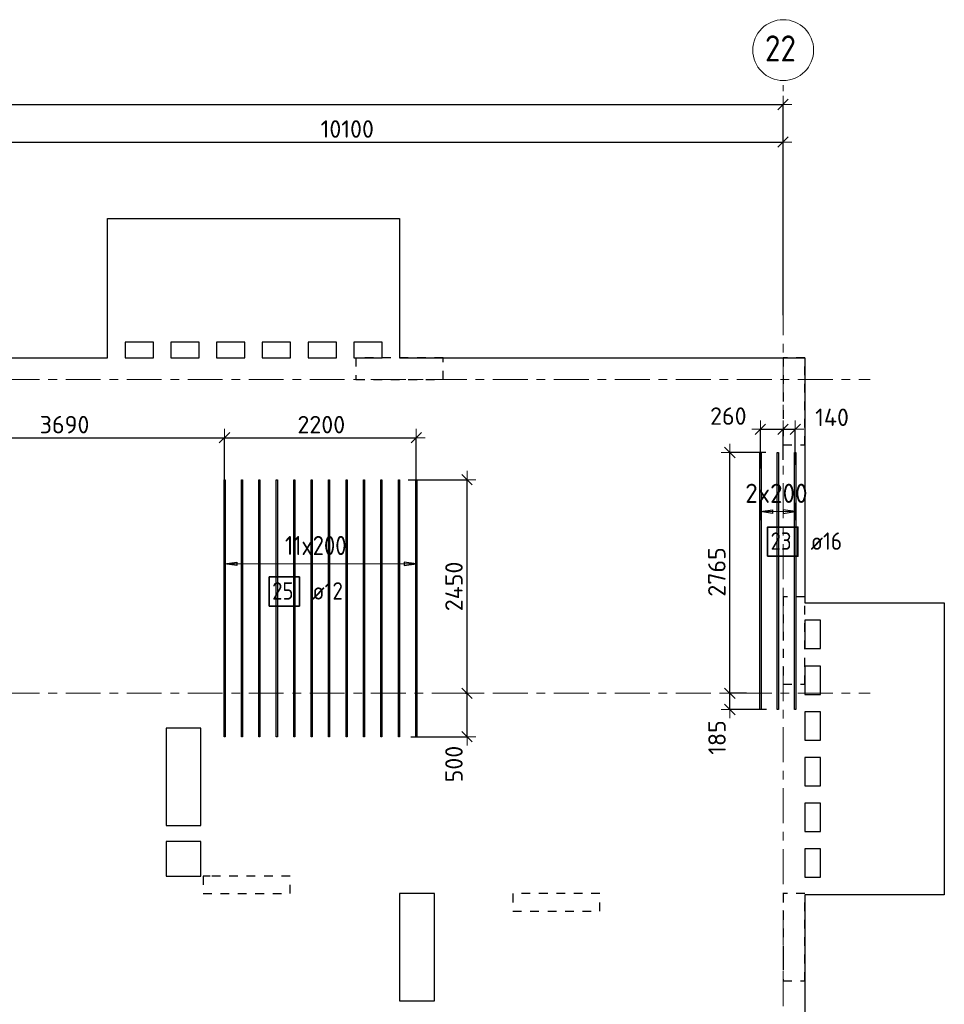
# Model space of a CAD drawing. Header units: metres. Extents: x -38 to 97, y -15 to 21.
# Tile 11 of 209: x 53 to 63, y 9 to 21. Entities that reach past the tile are written whole.
import ezdxf

# ---------------------------------------------------------------- set-up
doc = ezdxf.new("R2010")
doc.units = ezdxf.units.M
doc.header["$PDMODE"] = 65
for name, pattern in [('______11', [0.5, 0.4, -0.05, 0, -0.05]), ('______2', [0.0405, 0.03, -0.0105]), ('______5', [1.1, 0.8, -0.1, 0.1, -0.1])]:
    doc.linetypes.add(name, pattern=pattern)
for name, color, linetype, lineweight in [('XR$2$Осевая линия (1)', 7, '______5', 13), ('XR$2$Размерная линия (1)', 7, 'Continuous', 13), ('XR$5$Перекрытие (1)', 7, 'Continuous', 35), ('XR$5$Размерная линия (1)', 7, 'Continuous', 13)]:
    doc.layers.add(name, color=color, linetype=linetype, lineweight=lineweight)
doc.layers.add('XR$5$Арм.стержн.Доп. Арм ниж.зоны У', color=7, linetype='Continuous', lineweight=35, true_color=0x1cff1c)
doc.layers.add('XR$7$Стена_ бетон несущ.', color=7, linetype='Continuous', lineweight=70, true_color=0xb4b496)
doc.styles.add('ISOCPEUR', font='txt')
doc.dimstyles.new('DIMSTYLE_3', dxfattribs={"dimtxt": 0.2, "dimasz": 0.2, "dimexe": 0, "dimexo": 0, "dimgap": 0.1, "dimtad": 2, "dimdec": 0, "dimlfac": 1000, "dimrnd": 5, "dimzin": 12, "dimdsep": 46, "dimtxsty": 'ISOCPEUR', "dimblk1": 'ALL_ML_STRICH', "dimblk2": 'ALL_ML_STRICH', "dimsah": 1, "dimcen": 0, "dimclrd": 7, "dimclre": 256, "dimclrt": 7, "dimadec": 0, "dimazin": 0, "dimtfac": 1, "dimtdec": 0, "dimtix": 1, "dimtmove": 2, "dimatfit": 3, "dimfxl": 0, "dimtzin": 0, "dimlwd": 0, "dimlwe": -3, "dimarcsym": 0})
doc.dimstyles.new('DIMSTYLE_37', dxfattribs={"dimtxt": 0.2, "dimasz": 0.2, "dimexe": 0, "dimexo": 0, "dimgap": 0.1, "dimtad": 2, "dimdec": 0, "dimlfac": 1000, "dimrnd": 5, "dimzin": 12, "dimdsep": 46, "dimtxsty": 'ISOCPEUR', "dimblk1": 'ALL_ML_STRICH', "dimblk2": 'ALL_ML_STRICH', "dimsah": 1, "dimcen": 0, "dimclrd": 7, "dimclre": 256, "dimclrt": 7, "dimadec": 0, "dimazin": 0, "dimtfac": 1, "dimtdec": 0, "dimtix": 1, "dimtmove": 2, "dimatfit": 3, "dimfxl": 0, "dimtvp": 1.2, "dimtzin": 0, "dimlwd": 0, "dimlwe": -3, "dimarcsym": 0})

# ---------------------------------------------------------------- blocks, each defined once
blk = doc.blocks.new('ALL_ML_STRICH')
at = {"color": 0, "linetype": 'ByBlock', "lineweight": -2}
for p, q in [((-1, 0), (0.5, 0)), ((-0.3, -0.3), (0.3, 0.3)), ((0, -0.5), (0, 0.5))]:
    blk.add_line(p, q, dxfattribs=at)
blk = doc.blocks.new('*D11')
at = {"layer": 'DEFPOINTS', "color": 7, "linetype": 'Continuous', "lineweight": 13, "transparency": 33554687}
for p in [(0.5, 19.557), (0.5, 19.377), (61.6, 17.12)]:
    blk.add_point(p, dxfattribs=at)
at = {"layer": 'XR$2$Размерная линия (1)', "color": 9, "linetype": 'Continuous', "lineweight": -2, "true_color": 0xc7c7c7, "transparency": 33554687}
for p, q in [((0.5, 19.357), (0.5, 19.557)), ((61.6, 17.14), (61.6, 19.557))]:
    blk.add_line(p, q, dxfattribs=at)
at = {"layer": 'XR$2$Размерная линия (1)', "color": 7, "linetype": 'Continuous', "lineweight": -2, "transparency": 33554687}
blk.add_line((0.5, 19.557), (61.6, 19.557), dxfattribs=at)
at = {"layer": 'XR$2$Размерная линия (1)', "color": 7, "linetype": 'Continuous', "lineweight": 13, "transparency": 33554687, "xscale": 0.2, "yscale": 0.2, "zscale": 0.2, "rotation": 180}
blk.add_blockref('ALL_ML_STRICH', (0.5, 19.557), dxfattribs=at)
at = {"layer": 'XR$2$Размерная линия (1)', "color": 7, "linetype": 'Continuous', "lineweight": 13, "transparency": 33554687, "xscale": 0.2, "yscale": 0.2, "zscale": 0.2}
blk.add_blockref('ALL_ML_STRICH', (61.6, 19.557), dxfattribs=at)
at = {"layer": 'XR$2$Размерная линия (1)', "color": 7, "linetype": 'Continuous', "lineweight": 13, "transparency": 33554687, "insert": (31.1, 19.707), "char_height": 0.2, "width": 1, "attachment_point": 5, "style": 'ISOCPEUR'}
blk.add_mtext('\\A1;{61100}', dxfattribs=at)
blk = doc.blocks.new('*D38')
at = {"layer": 'DEFPOINTS', "color": 7, "linetype": 'Continuous', "lineweight": 13, "transparency": 33554687}
for p in [(51.5, 19.126), (61.6, 17.491), (51.5, 17.39)]:
    blk.add_point(p, dxfattribs=at)
at = {"layer": 'XR$2$Размерная линия (1)', "color": 9, "linetype": 'Continuous', "lineweight": -2, "true_color": 0xc7c7c7, "transparency": 33554687}
for p, q in [((51.5, 17.41), (51.5, 19.126)), ((61.6, 17.511), (61.6, 19.126))]:
    blk.add_line(p, q, dxfattribs=at)
at = {"layer": 'XR$2$Размерная линия (1)', "color": 7, "linetype": 'Continuous', "lineweight": -2, "transparency": 33554687}
blk.add_line((51.5, 19.126), (61.6, 19.126), dxfattribs=at)
at = {"layer": 'XR$2$Размерная линия (1)', "color": 7, "linetype": 'Continuous', "lineweight": 13, "transparency": 33554687, "xscale": 0.2, "yscale": 0.2, "zscale": 0.2, "rotation": 180}
blk.add_blockref('ALL_ML_STRICH', (51.5, 19.126), dxfattribs=at)
at = {"layer": 'XR$2$Размерная линия (1)', "color": 7, "linetype": 'Continuous', "lineweight": 13, "transparency": 33554687, "xscale": 0.2, "yscale": 0.2, "zscale": 0.2}
blk.add_blockref('ALL_ML_STRICH', (61.6, 19.126), dxfattribs=at)
at = {"layer": 'XR$2$Размерная линия (1)', "color": 7, "linetype": 'Continuous', "lineweight": 13, "transparency": 33554687, "insert": (56.6, 19.276), "char_height": 0.2, "width": 1, "attachment_point": 5, "style": 'ISOCPEUR'}
blk.add_mtext('\\A1;{10100}', dxfattribs=at)
blk = doc.blocks.new('*D602')
at = {"layer": 'DEFPOINTS', "color": 7, "linetype": 'Continuous', "lineweight": 13, "transparency": 33554687}
for p in [(57.977, 12.8), (57.309, 12.301), (57.974, 12.301)]:
    blk.add_point(p, dxfattribs=at)
at = {"layer": 'XR$5$Размерная линия (1)', "color": 9, "linetype": 'Continuous', "lineweight": -2, "true_color": 0xc7c7c7, "transparency": 33554687}
for p, q in [((57.957, 12.8), (57.974, 12.8)), ((57.329, 12.301), (57.974, 12.301))]:
    blk.add_line(p, q, dxfattribs=at)
at = {"layer": 'XR$5$Размерная линия (1)', "color": 7, "linetype": 'Continuous', "lineweight": -2, "transparency": 33554687}
blk.add_line((57.974, 12.301), (57.974, 12.8), dxfattribs=at)
at = {"layer": 'XR$5$Размерная линия (1)', "color": 7, "linetype": 'Continuous', "lineweight": 13, "transparency": 33554687, "xscale": 0.2, "yscale": 0.2, "zscale": 0.2}
for p, rotation in [((57.974, 12.8), 90), ((57.974, 12.301), 270)]:
    blk.add_blockref('ALL_ML_STRICH', p, dxfattribs=dict(at, rotation=rotation))
at = {"layer": 'XR$5$Размерная линия (1)', "color": 7, "linetype": 'Continuous', "lineweight": 13, "transparency": 33554687, "insert": (57.824, 11.987), "char_height": 0.2, "width": 0.6, "attachment_point": 5, "rotation": 90, "style": 'ISOCPEUR'}
blk.add_mtext('\\A1;{500}', dxfattribs=at)
blk = doc.blocks.new('*D603')
at = {"layer": 'DEFPOINTS', "color": 7, "linetype": 'Continuous', "lineweight": 13, "transparency": 33554687}
for p in [(57.28, 15.251), (57.974, 12.8), (57.977, 12.8)]:
    blk.add_point(p, dxfattribs=at)
at = {"layer": 'XR$5$Размерная линия (1)', "color": 9, "linetype": 'Continuous', "lineweight": -2, "true_color": 0xc7c7c7, "transparency": 33554687}
for p, q in [((57.3, 15.251), (57.974, 15.251)), ((57.957, 12.8), (57.974, 12.8))]:
    blk.add_line(p, q, dxfattribs=at)
at = {"layer": 'XR$5$Размерная линия (1)', "color": 7, "linetype": 'Continuous', "lineweight": -2, "transparency": 33554687}
blk.add_line((57.974, 12.8), (57.974, 15.251), dxfattribs=at)
at = {"layer": 'XR$5$Размерная линия (1)', "color": 7, "linetype": 'Continuous', "lineweight": 13, "transparency": 33554687, "xscale": 0.2, "yscale": 0.2, "zscale": 0.2}
for p, rotation in [((57.974, 15.251), 90), ((57.974, 12.8), 270)]:
    blk.add_blockref('ALL_ML_STRICH', p, dxfattribs=dict(at, rotation=rotation))
at = {"layer": 'XR$5$Размерная линия (1)', "color": 7, "linetype": 'Continuous', "lineweight": 13, "transparency": 33554687, "insert": (57.824, 14.026), "char_height": 0.2, "width": 0.8, "attachment_point": 5, "rotation": 90, "style": 'ISOCPEUR'}
blk.add_mtext('\\A1;{2450}', dxfattribs=at)
blk = doc.blocks.new('*D604')
at = {"layer": 'DEFPOINTS', "color": 7, "linetype": 'Continuous', "lineweight": 13, "transparency": 33554687}
for p in [(61.2, 12.8), (60.99, 12.613), (61.431, 12.613)]:
    blk.add_point(p, dxfattribs=at)
at = {"layer": 'XR$5$Размерная линия (1)', "color": 9, "linetype": 'Continuous', "lineweight": -2, "true_color": 0xc7c7c7, "transparency": 33554687}
for p, q in [((61.18, 12.8), (60.99, 12.8)), ((61.411, 12.613), (60.99, 12.613))]:
    blk.add_line(p, q, dxfattribs=at)
at = {"layer": 'XR$5$Размерная линия (1)', "color": 7, "linetype": 'Continuous', "lineweight": -2, "transparency": 33554687}
blk.add_line((60.99, 12.613), (60.99, 12.8), dxfattribs=at)
at = {"layer": 'XR$5$Размерная линия (1)', "color": 7, "linetype": 'Continuous', "lineweight": 13, "transparency": 33554687, "xscale": 0.2, "yscale": 0.2, "zscale": 0.2}
for p, rotation in [((60.99, 12.8), 90), ((60.99, 12.613), 270)]:
    blk.add_blockref('ALL_ML_STRICH', p, dxfattribs=dict(at, rotation=rotation))
at = {"layer": 'XR$5$Размерная линия (1)', "color": 7, "linetype": 'Continuous', "lineweight": 13, "transparency": 33554687, "insert": (60.842, 12.292), "char_height": 0.2, "width": 0.6, "attachment_point": 5, "rotation": 90, "style": 'ISOCPEUR'}
blk.add_mtext('\\A1;{185}', dxfattribs=at)
blk = doc.blocks.new('*D605')
at = {"layer": 'DEFPOINTS', "color": 7, "linetype": 'Continuous', "lineweight": 13, "transparency": 33554687}
for p in [(61.423, 15.563), (60.99, 12.8), (61.2, 12.8)]:
    blk.add_point(p, dxfattribs=at)
at = {"layer": 'XR$5$Размерная линия (1)', "color": 9, "linetype": 'Continuous', "lineweight": -2, "true_color": 0xc7c7c7, "transparency": 33554687}
for p, q in [((61.403, 15.563), (60.99, 15.563)), ((61.18, 12.8), (60.99, 12.8))]:
    blk.add_line(p, q, dxfattribs=at)
at = {"layer": 'XR$5$Размерная линия (1)', "color": 7, "linetype": 'Continuous', "lineweight": -2, "transparency": 33554687}
blk.add_line((60.99, 12.8), (60.99, 15.563), dxfattribs=at)
at = {"layer": 'XR$5$Размерная линия (1)', "color": 7, "linetype": 'Continuous', "lineweight": 13, "transparency": 33554687, "xscale": 0.2, "yscale": 0.2, "zscale": 0.2}
for p, rotation in [((60.99, 15.563), 90), ((60.99, 12.8), 270)]:
    blk.add_blockref('ALL_ML_STRICH', p, dxfattribs=dict(at, rotation=rotation))
at = {"layer": 'XR$5$Размерная линия (1)', "color": 7, "linetype": 'Continuous', "lineweight": 13, "transparency": 33554687, "insert": (60.84, 14.192), "char_height": 0.2, "width": 0.8, "attachment_point": 5, "rotation": 90, "style": 'ISOCPEUR'}
blk.add_mtext('\\A1;{2765}', dxfattribs=at)
blk = doc.blocks.new('*D606')
at = {"layer": 'DEFPOINTS', "color": 7, "linetype": 'Continuous', "lineweight": 13, "transparency": 33554687}
for p in [(61.34, 15.829), (61.6, 15.458), (61.34, 15.358)]:
    blk.add_point(p, dxfattribs=at)
at = {"layer": 'XR$5$Размерная линия (1)', "color": 9, "linetype": 'Continuous', "lineweight": -2, "true_color": 0xc7c7c7, "transparency": 33554687}
for p, q in [((61.34, 15.378), (61.34, 15.829)), ((61.6, 15.478), (61.6, 15.829))]:
    blk.add_line(p, q, dxfattribs=at)
at = {"layer": 'XR$5$Размерная линия (1)', "color": 7, "linetype": 'Continuous', "lineweight": -2, "transparency": 33554687}
blk.add_line((61.34, 15.829), (61.6, 15.829), dxfattribs=at)
at = {"layer": 'XR$5$Размерная линия (1)', "color": 7, "linetype": 'Continuous', "lineweight": 13, "transparency": 33554687, "xscale": 0.2, "yscale": 0.2, "zscale": 0.2, "rotation": 180}
blk.add_blockref('ALL_ML_STRICH', (61.34, 15.829), dxfattribs=at)
at = {"layer": 'XR$5$Размерная линия (1)', "color": 7, "linetype": 'Continuous', "lineweight": 13, "transparency": 33554687, "xscale": 0.2, "yscale": 0.2, "zscale": 0.2}
blk.add_blockref('ALL_ML_STRICH', (61.6, 15.829), dxfattribs=at)
at = {"layer": 'XR$5$Размерная линия (1)', "color": 7, "linetype": 'Continuous', "lineweight": 13, "transparency": 33554687, "insert": (60.972, 15.981), "char_height": 0.2, "width": 0.6, "attachment_point": 5, "style": 'ISOCPEUR'}
blk.add_mtext('\\A1;{260}', dxfattribs=at)
blk = doc.blocks.new('*D607')
at = {"layer": 'DEFPOINTS', "color": 7, "linetype": 'Continuous', "lineweight": 13, "transparency": 33554687}
for p in [(61.6, 15.829), (61.6, 15.458), (61.74, 15.403)]:
    blk.add_point(p, dxfattribs=at)
at = {"layer": 'XR$5$Размерная линия (1)', "color": 9, "linetype": 'Continuous', "lineweight": -2, "true_color": 0xc7c7c7, "transparency": 33554687}
for p, q in [((61.6, 15.478), (61.6, 15.829)), ((61.74, 15.423), (61.74, 15.829))]:
    blk.add_line(p, q, dxfattribs=at)
at = {"layer": 'XR$5$Размерная линия (1)', "color": 7, "linetype": 'Continuous', "lineweight": -2, "transparency": 33554687}
blk.add_line((61.6, 15.829), (61.74, 15.829), dxfattribs=at)
at = {"layer": 'XR$5$Размерная линия (1)', "color": 7, "linetype": 'Continuous', "lineweight": 13, "transparency": 33554687, "xscale": 0.2, "yscale": 0.2, "zscale": 0.2, "rotation": 180}
blk.add_blockref('ALL_ML_STRICH', (61.6, 15.829), dxfattribs=at)
at = {"layer": 'XR$5$Размерная линия (1)', "color": 7, "linetype": 'Continuous', "lineweight": 13, "transparency": 33554687, "xscale": 0.2, "yscale": 0.2, "zscale": 0.2}
blk.add_blockref('ALL_ML_STRICH', (61.74, 15.829), dxfattribs=at)
at = {"layer": 'XR$5$Размерная линия (1)', "color": 7, "linetype": 'Continuous', "lineweight": 13, "transparency": 33554687, "insert": (62.162, 15.967), "char_height": 0.2, "width": 0.6, "attachment_point": 5, "style": 'ISOCPEUR'}
blk.add_mtext('\\A1;{140}', dxfattribs=at)
blk = doc.blocks.new('*D608')
at = {"layer": 'DEFPOINTS', "color": 7, "linetype": 'Continuous', "lineweight": 13, "transparency": 33554687}
for p in [(51.5, 15.733), (51.5, 15.663), (55.192, 15.005)]:
    blk.add_point(p, dxfattribs=at)
at = {"layer": 'XR$5$Размерная линия (1)', "color": 9, "linetype": 'Continuous', "lineweight": -2, "true_color": 0xc7c7c7, "transparency": 33554687}
for p, q in [((51.5, 15.683), (51.5, 15.733)), ((55.192, 15.025), (55.192, 15.733))]:
    blk.add_line(p, q, dxfattribs=at)
at = {"layer": 'XR$5$Размерная линия (1)', "color": 7, "linetype": 'Continuous', "lineweight": -2, "transparency": 33554687}
blk.add_line((51.5, 15.733), (55.192, 15.733), dxfattribs=at)
at = {"layer": 'XR$5$Размерная линия (1)', "color": 7, "linetype": 'Continuous', "lineweight": 13, "transparency": 33554687, "xscale": 0.2, "yscale": 0.2, "zscale": 0.2, "rotation": 180}
blk.add_blockref('ALL_ML_STRICH', (51.5, 15.733), dxfattribs=at)
at = {"layer": 'XR$5$Размерная линия (1)', "color": 7, "linetype": 'Continuous', "lineweight": 13, "transparency": 33554687, "xscale": 0.2, "yscale": 0.2, "zscale": 0.2}
blk.add_blockref('ALL_ML_STRICH', (55.192, 15.733), dxfattribs=at)
at = {"layer": 'XR$5$Размерная линия (1)', "color": 7, "linetype": 'Continuous', "lineweight": 13, "transparency": 33554687, "insert": (53.356, 15.883), "char_height": 0.2, "width": 0.8, "attachment_point": 5, "style": 'ISOCPEUR'}
blk.add_mtext('\\A1;{3690}', dxfattribs=at)
blk = doc.blocks.new('*D609')
at = {"layer": 'DEFPOINTS', "color": 7, "linetype": 'Continuous', "lineweight": 13, "transparency": 33554687}
for p in [(55.192, 15.733), (57.392, 15.069), (55.192, 15.005)]:
    blk.add_point(p, dxfattribs=at)
at = {"layer": 'XR$5$Размерная линия (1)', "color": 9, "linetype": 'Continuous', "lineweight": -2, "true_color": 0xc7c7c7, "transparency": 33554687}
for p, q in [((55.192, 15.025), (55.192, 15.733)), ((57.392, 15.089), (57.392, 15.733))]:
    blk.add_line(p, q, dxfattribs=at)
at = {"layer": 'XR$5$Размерная линия (1)', "color": 7, "linetype": 'Continuous', "lineweight": -2, "transparency": 33554687}
blk.add_line((55.192, 15.733), (57.392, 15.733), dxfattribs=at)
at = {"layer": 'XR$5$Размерная линия (1)', "color": 7, "linetype": 'Continuous', "lineweight": 13, "transparency": 33554687, "xscale": 0.2, "yscale": 0.2, "zscale": 0.2, "rotation": 180}
blk.add_blockref('ALL_ML_STRICH', (55.192, 15.733), dxfattribs=at)
at = {"layer": 'XR$5$Размерная линия (1)', "color": 7, "linetype": 'Continuous', "lineweight": 13, "transparency": 33554687, "xscale": 0.2, "yscale": 0.2, "zscale": 0.2}
blk.add_blockref('ALL_ML_STRICH', (57.392, 15.733), dxfattribs=at)
at = {"layer": 'XR$5$Размерная линия (1)', "color": 7, "linetype": 'Continuous', "lineweight": 13, "transparency": 33554687, "insert": (56.302, 15.883), "char_height": 0.2, "width": 0.8, "attachment_point": 5, "style": 'ISOCPEUR'}
blk.add_mtext('\\A1;{2200}', dxfattribs=at)

msp = doc.modelspace()

# ---------------------------------------------------------------- linework, layer by layer
at = {"layer": 'XR$2$Осевая линия (1)', "color": 253, "linetype": '______11', "lineweight": 13, "true_color": 0xa0a0a0, "transparency": 33554687}
for p, q in [((61.6, -3.39), (61.6, 19.78)), ((-2.63, 16.4), (62.6, 16.4)), ((-2.63, 12.8), (62.6, 12.8))]:
    msp.add_line(p, q, dxfattribs=at)
at = {"layer": 'XR$2$Осевая линия (1)', "color": 7, "linetype": 'Continuous', "lineweight": 13, "transparency": 33554687}
msp.add_circle((61.6018, 20.1812), 0.3493, dxfattribs=at)
at = {"layer": 'XR$5$Арм.стержн.Доп. Арм ниж.зоны У', "color": 253, "linetype": 'Continuous', "lineweight": -3, "true_color": 0xa0a0a0, "transparency": 33554687}
for p, q in [((61.3404, 14.8847), (61.3404, 14.9847)), ((61.7404, 14.8847), (61.7404, 14.9847)), ((61.3404, 14.8847), (61.3404, 14.7847)), ((61.7404, 14.8847), (61.7404, 14.7847)), ((55.1918, 14.2856), (55.1918, 14.3856)), ((57.3918, 14.2856), (57.3918, 14.3856)), ((55.1918, 14.2856), (55.1918, 14.1856)), ((57.3918, 14.2856), (57.3918, 14.1856))]:
    msp.add_line(p, q, dxfattribs=at)
at = {"layer": 'XR$5$Арм.стержн.Доп. Арм ниж.зоны У', "color": 7, "linetype": 'Continuous', "lineweight": 25, "transparency": 33554687}
for p, q in [((61.3404, 14.8847), (61.4804, 14.9047)), ((61.4804, 14.8647), (61.3404, 14.8847)), ((61.4804, 14.9047), (61.4804, 14.8647)), ((61.7404, 14.8847), (61.6004, 14.9047)), ((61.6004, 14.9047), (61.6004, 14.8647)), ((61.6004, 14.8647), (61.7404, 14.8847)), ((55.1918, 14.2856), (55.3318, 14.3056)), ((55.3318, 14.2656), (55.1918, 14.2856)), ((55.3318, 14.3056), (55.3318, 14.2656)), ((57.3918, 14.2856), (57.2518, 14.3056)), ((57.2518, 14.3056), (57.2518, 14.2656)), ((57.2518, 14.2656), (57.3918, 14.2856))]:
    msp.add_line(p, q, dxfattribs=at)
at = {"layer": 'XR$5$Арм.стержн.Доп. Арм ниж.зоны У', "color": 7, "linetype": 'Continuous', "lineweight": 13, "transparency": 33554687}
for p, q in [((61.3404, 14.8847), (61.3404, 14.8847)), ((61.3404, 14.8847), (61.7404, 14.8847)), ((61.7404, 14.8847), (61.7404, 14.8847)), ((55.1918, 14.2856), (55.1918, 14.2856)), ((57.3918, 14.2856), (57.3918, 14.2856))]:
    msp.add_line(p, q, dxfattribs=at)
at = {"layer": 'XR$5$Арм.стержн.Доп. Арм ниж.зоны У', "color": 7, "linetype": 'Continuous', "lineweight": 25, "transparency": 33554687}
for points in [[(61.3324, 12.6132), (61.3324, 15.5632), (61.3484, 15.5632), (61.3484, 12.6132), (61.3324, 12.6132)], [(61.5324, 12.6132), (61.5324, 15.5632), (61.5484, 15.5632), (61.5484, 12.6132), (61.5324, 12.6132)], [(61.7324, 12.6132), (61.7324, 15.5632), (61.7484, 15.5632), (61.7484, 12.6132), (61.7324, 12.6132)]]:
    msp.add_lwpolyline(points, dxfattribs=at)
at = {"layer": 'XR$5$Арм.стержн.Доп. Арм ниж.зоны У', "color": 34, "linetype": 'Continuous', "lineweight": 25, "transparency": 33554687}
for points in [[(55.1858, 12.3012), (55.1858, 15.2512), (55.1978, 15.2512), (55.1978, 12.3012), (55.1858, 12.3012)], [(55.3858, 12.3012), (55.3858, 15.2512), (55.3978, 15.2512), (55.3978, 12.3012), (55.3858, 12.3012)], [(55.5858, 12.3012), (55.5858, 15.2512), (55.5978, 15.2512), (55.5978, 12.3012), (55.5858, 12.3012)], [(55.7858, 12.3012), (55.7858, 15.2512), (55.7978, 15.2512), (55.7978, 12.3012), (55.7858, 12.3012)], [(55.9858, 12.3012), (55.9858, 15.2512), (55.9978, 15.2512), (55.9978, 12.3012), (55.9858, 12.3012)], [(56.1858, 12.3012), (56.1858, 15.2512), (56.1978, 15.2512), (56.1978, 12.3012), (56.1858, 12.3012)], [(56.3858, 12.3012), (56.3858, 15.2512), (56.3978, 15.2512), (56.3978, 12.3012), (56.3858, 12.3012)], [(56.5858, 12.3012), (56.5858, 15.2512), (56.5978, 15.2512), (56.5978, 12.3012), (56.5858, 12.3012)], [(56.7858, 12.3012), (56.7858, 15.2512), (56.7978, 15.2512), (56.7978, 12.3012), (56.7858, 12.3012)], [(56.9858, 12.3012), (56.9858, 15.2512), (56.9978, 15.2512), (56.9978, 12.3012), (56.9858, 12.3012)], [(57.1858, 12.3012), (57.1858, 15.2512), (57.1978, 15.2512), (57.1978, 12.3012), (57.1858, 12.3012)], [(57.3858, 12.3012), (57.3858, 15.2512), (57.3978, 15.2512), (57.3978, 12.3012), (57.3858, 12.3012)]]:
    msp.add_lwpolyline(points, dxfattribs=at)
at = {"layer": 'XR$5$Арм.стержн.Доп. Арм ниж.зоны У', "color": 7, "linetype": 'Continuous', "lineweight": 35, "transparency": 33554687}
for points in [[(61.4233, 14.3728), (61.77, 14.3728), (61.77, 14.7061), (61.4233, 14.7061), (61.4233, 14.3728)], [(55.7044, 13.8011), (56.0511, 13.8011), (56.0511, 14.1345), (55.7044, 14.1345), (55.7044, 13.8011)]]:
    msp.add_lwpolyline(points, dxfattribs=at)
at = {"layer": 'XR$5$Арм.стержн.Доп. Арм ниж.зоны У', "color": 7, "linetype": 'Continuous', "lineweight": 13, "transparency": 33554687}
msp.add_lwpolyline([(55.1918, 14.2856), (55.6858, 14.2856), (55.6858, 14.2856), (57.3918, 14.2856)], dxfattribs=at)
at = {"layer": 'XR$5$Перекрытие (1)', "color": 7, "linetype": 'Continuous', "lineweight": 25, "transparency": 33554687}
for p, q in [((53.8502, 16.8302), (53.8502, 18.2502)), ((53.8502, 18.2502), (57.2002, 18.2502)), ((57.2002, 18.2502), (57.2002, 16.8302)), ((53.8502, 16.6502), (53.8502, 16.8302)), ((54.3752, 16.8302), (54.0502, 16.8302)), ((54.0502, 16.8302), (54.0502, 16.6502)), ((54.3752, 16.6502), (54.3752, 16.8302)), ((54.9002, 16.8302), (54.5752, 16.8302)), ((54.5752, 16.8302), (54.5752, 16.6502)), ((54.9002, 16.6502), (54.9002, 16.8302)), ((55.4252, 16.8302), (55.1002, 16.8302)), ((55.1002, 16.8302), (55.1002, 16.6502)), ((55.4252, 16.6502), (55.4252, 16.8302)), ((55.9502, 16.8302), (55.6252, 16.8302)), ((55.6252, 16.8302), (55.6252, 16.6502)), ((55.9502, 16.6502), (55.9502, 16.8302)), ((56.4752, 16.8302), (56.1502, 16.8302)), ((56.1502, 16.8302), (56.1502, 16.6502)), ((56.4752, 16.6502), (56.4752, 16.8302)), ((57.0002, 16.8302), (56.6752, 16.8302)), ((56.6752, 16.8302), (56.6752, 16.6502)), ((57.0002, 16.6502), (57.0002, 16.8302)), ((57.2002, 16.8302), (57.2002, 16.6502)), ((51.6, 16.6502), (53.8502, 16.6502)), ((54.0502, 16.6502), (54.3752, 16.6502)), ((54.5752, 16.6502), (54.9002, 16.6502)), ((55.1002, 16.6502), (55.4252, 16.6502)), ((55.6252, 16.6502), (55.9502, 16.6502)), ((56.1502, 16.6502), (56.4752, 16.6502)), ((56.6752, 16.6502), (57.0002, 16.6502)), ((57.2002, 16.6502), (61.85, 16.6502)), ((61.85, 16.6502), (61.85, 13.8374)), ((61.85, 13.8374), (62.03, 13.8374)), ((62.03, 13.8374), (63.45, 13.8374)), ((63.45, 13.8374), (63.45, 10.4874)), ((62.03, 13.6374), (61.85, 13.6374)), ((61.85, 13.6374), (61.85, 13.3124)), ((62.03, 13.3124), (62.03, 13.6374)), ((61.85, 13.3124), (62.03, 13.3124)), ((62.03, 13.1124), (61.85, 13.1124)), ((61.85, 13.1124), (61.85, 12.7874)), ((62.03, 12.7874), (62.03, 13.1124)), ((61.85, 12.7874), (62.03, 12.7874)), ((62.03, 12.5874), (61.85, 12.5874)), ((61.85, 12.5874), (61.85, 12.2624)), ((62.03, 12.2624), (62.03, 12.5874)), ((54.5206, 12.4003), (54.5206, 11.2803)), ((54.9206, 12.4003), (54.5206, 12.4003)), ((54.9206, 11.2803), (54.9206, 12.4003)), ((61.85, 12.2624), (62.03, 12.2624)), ((61.85, 12.0624), (61.85, 11.7374)), ((62.03, 12.0624), (61.85, 12.0624)), ((62.03, 11.7374), (62.03, 12.0624)), ((61.85, 11.7374), (62.03, 11.7374)), ((62.03, 11.5374), (61.85, 11.5374)), ((61.85, 11.5374), (61.85, 11.2124)), ((62.03, 11.2124), (62.03, 11.5374)), ((54.5206, 11.2803), (54.9206, 11.2803)), ((61.85, 11.2124), (62.03, 11.2124)), ((54.5206, 11.1002), (54.5206, 10.7002)), ((54.9206, 11.1002), (54.5206, 11.1002)), ((54.9206, 10.7002), (54.9206, 11.1002)), ((61.85, 11.0124), (61.85, 10.6874)), ((62.03, 11.0124), (61.85, 11.0124)), ((62.03, 10.6874), (62.03, 11.0124)), ((54.5206, 10.7002), (54.9206, 10.7002)), ((61.85, 10.6874), (62.03, 10.6874)), ((57.2005, 10.5002), (57.2005, 9.2702)), ((57.6005, 10.5002), (57.2005, 10.5002)), ((57.6005, 9.2702), (57.6005, 10.5002)), ((61.85, 10.4874), (61.85, -0.2498)), ((62.03, 10.4874), (61.85, 10.4874)), ((63.45, 10.4874), (62.03, 10.4874)), ((57.2005, 9.2702), (57.6005, 9.2702))]:
    msp.add_line(p, q, dxfattribs=at)
at = {"layer": 'XR$7$Стена_ бетон несущ.', "color": 253, "linetype": '______2', "lineweight": -3, "true_color": 0xa0a0a0, "transparency": 33554687}
for p, q in [((61.6, 13.9049), (61.6, 12.9049)), ((61.85, 13.9049), (61.6, 13.9049)), ((61.85, 12.9049), (61.85, 13.9049)), ((61.6, 12.9049), (61.85, 12.9049)), ((55.025, 10.7), (54.945, 10.7)), ((54.945, 10.7), (54.945, 10.5)), ((55.945, 10.7), (55.025, 10.7)), ((55.945, 10.5), (55.945, 10.7)), ((54.945, 10.5), (55.945, 10.5)), ((59.4996, 10.5), (58.4996, 10.5)), ((58.4996, 10.5), (58.4996, 10.3)), ((59.4996, 10.3), (59.4996, 10.5)), ((61.6, 10.5), (61.6, 10.3)), ((61.85, 10.5), (61.6, 10.5)), ((61.85, 9.5), (61.85, 10.5)), ((58.4996, 10.3), (59.4996, 10.3)), ((61.6, 10.3), (61.6, 9.8)), ((61.6, 9.8), (61.6, 9.72)), ((61.6, 9.72), (61.6, 9.5)), ((61.6, 9.5), (61.85, 9.5))]:
    msp.add_line(p, q, dxfattribs=at)
for points in [[(57.7, 16.65), (56.7, 16.65), (56.7, 16.4), (57.7, 16.4), (57.7, 16.65)], [(61.85, 16.65), (61.6, 16.65), (61.6, 15.65), (61.85, 15.65), (61.85, 16.65)]]:
    msp.add_lwpolyline(points, close=True, dxfattribs=at)

# ---------------------------------------------------------------- texts
at = {"layer": 'XR$2$Осевая линия (1)', "color": 7, "linetype": 'Continuous', "lineweight": 13, "transparency": 33554687, "insert": (61.3918, 20.0507), "char_height": 0.3, "width": 0.550812, "attachment_point": 7, "style": 'ISOCPEUR'}
msp.add_mtext('\\W0.87;22', dxfattribs=at)
at = {"layer": 'XR$5$Арм.стержн.Доп. Арм ниж.зоны У', "color": 7, "linetype": 'Continuous', "lineweight": 13, "transparency": 33554687, "char_height": 0.22, "attachment_point": 7, "style": 'ISOCPEUR'}
for s, insert, width in [('\\W0.95;2x200', (61.1664, 14.9847), 0.873359), ('\\W0.86;11x200', (55.8848, 14.3856), 0.930455)]:
    msp.add_mtext(s, dxfattribs=dict(at, insert=insert, width=width))
at = {"layer": 'XR$5$Арм.стержн.Доп. Арм ниж.зоны У', "color": 7, "linetype": 'Continuous', "lineweight": 25, "transparency": 33554687, "char_height": 0.2, "attachment_point": 7, "style": 'ISOCPEUR'}
for s, insert, width in [('\\W0.87;23', (61.4567, 14.4461), 0.367208), ('\\W0.89; ø16 ', (61.8033, 14.4461), 0.749105), ('\\W0.87;25', (55.7377, 13.8745), 0.367208), ('\\W0.89; ø12 ', (56.0844, 13.8745), 0.749105)]:
    msp.add_mtext(s, dxfattribs=dict(at, insert=insert, width=width))

# ---------------------------------------------------------------- dimensions: what is measured, and where the dimension line sits
at = {"layer": 'XR$2$Размерная линия (1)', "color": 7, "linetype": 'Continuous', "lineweight": 13, "transparency": 33554687}
for base, p1, p2, picture, middle in [((61.6, 19.5574), (0.5, 19.3568), (61.6, 17.1397), '*D11', (31.1, 19.7074)), ((61.6, 19.1261), (51.5, 17.4096), (61.6, 17.5112), '*D38', (56.6, 19.2761))]:
    dim = msp.add_linear_dim(base=base, p1=p1, p2=p2, dimstyle='DIMSTYLE_3', override={"dimpost": '<>', "dimclrd": 7, "dimclre": 9, "dimclrt": 7, "dimlwd": 0, "dimlwe": 65533}, dxfattribs=at)
    dim.commit()
    dim.dimension.update_dxf_attribs({"geometry": picture, "text_midpoint": middle, "dimtype": 160})
at = {"layer": 'XR$5$Размерная линия (1)', "color": 7, "linetype": 'Continuous', "lineweight": 13, "transparency": 33554687}
for base, p1, p2, dimstyle, picture, middle in [((61.6, 15.8287), (61.3404, 15.378), (61.6, 15.4781), 'DIMSTYLE_37', '*D606', (60.9716, 15.9807)), ((61.7404, 15.8287), (61.6, 15.4781), (61.7404, 15.4228), 'DIMSTYLE_37', '*D607', (62.1617, 15.9672)), ((55.1918, 15.7334), (51.5, 15.6835), (55.1918, 15.0252), 'DIMSTYLE_3', '*D608', (53.3559, 15.8834)), ((57.3918, 15.7334), (55.1918, 15.0252), (57.3918, 15.0889), 'DIMSTYLE_3', '*D609', (56.3018, 15.8834))]:
    dim = msp.add_linear_dim(base=base, p1=p1, p2=p2, dimstyle=dimstyle, override={"dimpost": '<>', "dimclrd": 7, "dimclre": 9, "dimclrt": 7, "dimlwd": 0, "dimlwe": 65533}, dxfattribs=at)
    dim.commit()
    dim.dimension.update_dxf_attribs({"geometry": picture, "text_midpoint": middle, "dimtype": 160})
for base, p1, p2, dimstyle, picture, middle in [((60.9895, 15.5632), (61.1804, 12.8), (61.4031, 15.5632), 'DIMSTYLE_3', '*D605', (60.8395, 14.1916)), ((57.9742, 15.2512), (57.9571, 12.8), (57.3002, 15.2512), 'DIMSTYLE_3', '*D603', (57.8242, 14.0256)), ((57.9742, 12.8), (57.3286, 12.3012), (57.9571, 12.8), 'DIMSTYLE_37', '*D602', (57.824, 11.987)), ((60.9895, 12.8), (61.4115, 12.6132), (61.1804, 12.8), 'DIMSTYLE_37', '*D604', (60.8424, 12.2921))]:
    dim = msp.add_linear_dim(base=base, p1=p1, p2=p2, angle=90, dimstyle=dimstyle, override={"dimpost": '<>', "dimclrd": 7, "dimclre": 9, "dimclrt": 7, "dimlwd": 0, "dimlwe": 65533}, dxfattribs=at)
    dim.commit()
    dim.dimension.update_dxf_attribs({"geometry": picture, "text_midpoint": middle, "dimtype": 160})

doc.saveas('drawing.dxf')
